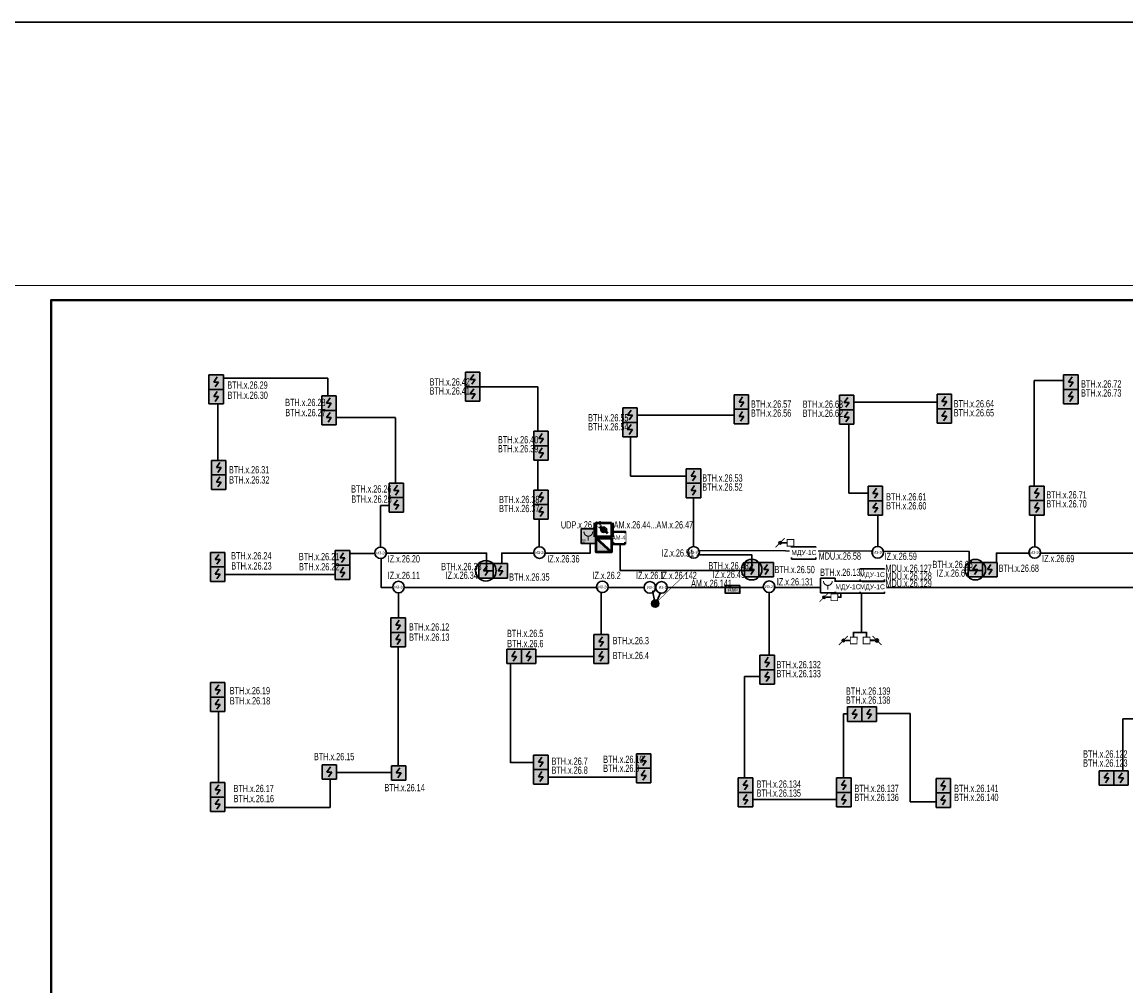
# Model space of a CAD drawing. Header units: millimetres. Extents: x 303602 to 13248484, y -10200551 to -26241.
# Tile 40 of 51: x 868067 to 906153, y -81571 to -48338. Entities that reach past the tile are written whole.
import ezdxf
from ezdxf.enums import TextEntityAlignment as Align

# ---------------------------------------------------------------- set-up
doc = ezdxf.new("R2010")
doc.units = ezdxf.units.MM
doc.set_wipeout_variables(frame=1)
for name, color, linetype, lineweight in [('_АПС_Оборудование', 1, 'Continuous', 30), ('RC-Извещатели_пожарные', 1, 'Continuous', 30), ('Воздуховоды', 7, 'Continuous', 18), ('Графика', 253, 'Continuous', 20), ('ОС', 5, 'Continuous', 25), ('Рамка', 7, 'Continuous', 18), ('СОУЭ', 1, 'Continuous', 30), ('СС-011-ПОЖ-СИГНАЛИЗАЦИЯ', 1, 'Continuous', 30), ('УГО АПС и АПЗ$0$_АПС_Оборудование', 1, 'Continuous', 30), ('УГО АПС и АПЗ$0$СС-011-ПОЖ-СИГНАЛИЗАЦИЯ', 1, 'Continuous', 30)]:
    doc.layers.add(name, color=color, linetype=linetype, lineweight=lineweight)
for name, color, linetype in [('EI_HATCH_GALV', 7, 'Continuous'), ('АПС', 5, 'Continuous'), ('АПС_Оборудование', 1, 'Continuous'), ('ССПС', 5, 'Continuous'), ('формат', 250, 'Continuous')]:
    doc.layers.add(name, color=color, linetype=linetype)
doc.styles.add('Arial', font='arial.ttf', dxfattribs={"width": 0.9, "height": 700})
doc.styles.add('Arial Narrow', font='ARIALN.TTF', dxfattribs={"width": 0.9, "height": 600})
doc.styles.add('Arial Narrow_Нум', font='ARIALN.TTF', dxfattribs={"width": 0.7, "height": 250})
doc.styles.add('Arial_2', font='arial.ttf', dxfattribs={"width": 0.9, "height": 400})
doc.styles.add('CP.Text', font='arial.ttf')
doc.styles.get("Standard").update_dxf_attribs({"font": 'isocpeur.ttf', "width": 0.9})

# ---------------------------------------------------------------- blocks, each defined once
blk = doc.blocks.new('*U39')
at = {"color": 0, "lineweight": 0}
blk.add_lwpolyline([(-594, 0), (0, 0), (0, 420), (-594, 420)], close=True, dxfattribs=at)
at = {"lineweight": 40}
blk.add_lwpolyline([(-574, 5), (-5, 5), (-5, 415), (-574, 415)], close=True, dxfattribs=at)
at = {"style": 'Arial', "width": 0.9, "flags": 8}
blk.add_attdef('FORMAT', (-36.87, 1.26), '', height=2.8, dxfattribs=at)
blk = doc.blocks.new('*U70')
at = {"ltscale": 100}
h = blk.add_hatch(color=256, dxfattribs=at)
h.dxf.hatch_style = 1
h.paths.add_polyline_path([(-35, 0, 1), (35, 0, 1)])
at = {"lineweight": 30}
blk.add_lwpolyline([(313, 313, 0, 45, 0), (186, 186, 4.5, 4.5, 0), (25, 25, 4.5, 4.5, 0)], format="xyseb", dxfattribs=at)
blk.add_circle((0, 0), 34.8, dxfattribs=at)
blk = doc.blocks.new('RC-UGO-IRA-01')
blk.add_wipeout([(2.5, 2.5), (2.5, -2.5), (-2.5, -2.5), (-2.5, 2.5)]).dxf.layer = 'RC-Извещатели_пожарные'
blk.add_wipeout([(-2.5, -2.5), (-2.5, 2.5), (2.5, 2.5), (2.5, -2.5)]).dxf.layer = 'RC-Извещатели_пожарные'
at = {"layer": 'RC-Извещатели_пожарные', "ltscale": 30}
blk.add_lwpolyline([(2.5, 2.5), (2.5, -2.5), (-2.5, -2.5), (-2.5, 2.5)], close=True, dxfattribs=at)
at = {"layer": 'RC-Извещатели_пожарные', "ltscale": 30, "const_width": 0.375}
blk.add_lwpolyline([(-1.5, 1.5, 1), (1.5, 1.5, 1)], format="xyb", dxfattribs=at)
blk.add_lwpolyline([(0, 0), (0, -1.5)], dxfattribs=at)
at = {"layer": 'RC-Извещатели_пожарные'}
blk.add_attdef('PSTN', text='', height=1.5, dxfattribs=at).set_placement((2.5, 2.5), align=Align.BOTTOM_CENTER)
blk = doc.blocks.new('ИП 212-64 прот.R3')
blk.add_wipeout([(2.5, 2.5), (2.5, -2.5), (-2.5, -2.5), (-2.5, 2.5)]).dxf.layer = 'RC-Извещатели_пожарные'
blk.add_wipeout([(-2.5, -2.5), (-2.5, 2.5), (2.5, 2.5), (2.5, -2.5)]).dxf.layer = 'RC-Извещатели_пожарные'
at = {"lineweight": 35, "true_color": 0xffffff}
h = blk.add_hatch(color=7, dxfattribs=at)
h.dxf.hatch_style = 1
h.paths.add_polyline_path([(-2.5, 2.5), (-2.5, -2.5), (2.5, -2.5), (2.5, 2.5)])
at = {"color": 1, "linetype": 'ByBlock', "lineweight": -2}
for p, q in [((0.39, 1.77), (-0.83, 0)), ((-0.83, 0), (0.83, 0)), ((0.83, 0), (-0.31, -1.63))]:
    blk.add_line(p, q, dxfattribs=at)
at = {"layer": 'RC-Извещатели_пожарные', "ltscale": 30}
for p, q in [((-2.5, -2.5), (-2.5, 2.5)), ((-2.5, 2.5), (2.5, 2.5)), ((2.5, 2.5), (2.5, -2.5)), ((2.5, -2.5), (-2.5, -2.5))]:
    blk.add_line(p, q, dxfattribs=at)
blk = doc.blocks.new('УГО АПС и АПЗ$0$A$C0ED213A1')
blk.add_wipeout([(-200, 0), (0, -200), (200, 0), (0, 200)])
blk.add_circle((0, 0), 200)
at = {"layer": 'УГО АПС и АПЗ$0$СС-011-ПОЖ-СИГНАЛИЗАЦИЯ', "color": 1, "style": 'CP.Text', "width": 0.8}
blk.add_text('ИЗ-2О', height=90, dxfattribs=at).set_placement((-145, -47))
blk = doc.blocks.new('*U96')
at = {"lineweight": 35, "true_color": 0xffffff}
h = blk.add_hatch(color=7, dxfattribs=at)
h.dxf.hatch_style = 1
h.paths.add_polyline_path([(-2.5, 2.5), (-2.5, -2.5), (2.5, -2.5), (2.5, 2.5)])
at = {"color": 1, "linetype": 'ByBlock', "lineweight": -2}
for p, q in [((0.39, 1.76), (-0.83, 0)), ((-0.83, 0), (0.83, 0)), ((0.83, 0), (-0.31, -1.64))]:
    blk.add_line(p, q, dxfattribs=at)
at = {"color": 1, "linetype": 'ByBlock', "lineweight": -2, "ltscale": 0.1}
blk.add_lwpolyline([(-2.5, 2.5), (2.5, 2.5), (2.5, -2.5), (-2.5, -2.5)], close=True, dxfattribs=at)
at = {"layer": 'RC-Извещатели_пожарные'}
blk.add_circle((0, 0), 3.54, dxfattribs=at)
at = {"layer": 'RC-Извещатели_пожарные', "style": 'Arial Narrow_Нум', "width": 0.7}
blk.add_attdef('PSTN', text='', height=2.5, dxfattribs=at).set_placement((5.33, 2.66), align=Align.BOTTOM_CENTER)
blk = doc.blocks.new('ИЗ-1')
blk.add_wipeout([(469979, -66893), (470179, -67093), (470379, -66893), (470179, -66693)])
blk.add_circle((470179, -66893), 200)
at = {"layer": 'УГО АПС и АПЗ$0$СС-011-ПОЖ-СИГНАЛИЗАЦИЯ', "color": 1, "style": 'CP.Text', "width": 0.8}
blk.add_text('ИЗ-1', height=90, dxfattribs=at).set_placement((470079, -66939))
blk = doc.blocks.new('УДП')
at = {"color": 30}
blk.add_wipeout([(324223, -148669), (324222, -149169), (323722, -149169), (323723, -148669)], dxfattribs=at).dxf.layer = 'RC-Извещатели_пожарные'
blk.add_wipeout([(323722, -149169), (323723, -148669), (324223, -148669), (324222, -149169)], dxfattribs=at).dxf.layer = 'RC-Извещатели_пожарные'
at = {"layer": 'EI_HATCH_GALV', "lineweight": 30, "true_color": 0xffffff}
h = blk.add_hatch(color=7, dxfattribs=at)
h.dxf.hatch_style = 1
h.paths.add_polyline_path([(324223, -148669), (324222, -149169), (323722, -149169), (323723, -148669)])
at = {"layer": 'RC-Извещатели_пожарные', "color": 30, "ltscale": 30}
blk.add_lwpolyline([(324223, -148669), (324222, -149169), (323722, -149169), (323723, -148669)], close=True, dxfattribs=at)
at = {"layer": 'RC-Извещатели_пожарные', "color": 30, "ltscale": 30, "const_width": 37.5}
blk.add_lwpolyline([(323823, -148769, 1), (324123, -148769, 1)], format="xyb", dxfattribs=at)
blk.add_lwpolyline([(323972, -148919), (323972, -149069)], dxfattribs=at)
at = {"color": 30, "lineweight": 30, "style": 'Arial Narrow', "width": 0.9}
blk.add_text('ДУ', height=100, dxfattribs=at).set_placement((323814, -149078), align=Align.MIDDLE_CENTER)
blk = doc.blocks.new('_МДУ')
at = {"color": 1}
blk.add_wipeout([(-350, 175), (350, 175), (350, -175), (-350, -175)], dxfattribs=at)
at = {"layer": 'АПС', "color": 1, "lineweight": 30, "ltscale": 200}
blk.add_lwpolyline([(350, 175), (-350, 175), (-350, -175), (350, -175)], close=True, dxfattribs=at)
at = {"layer": 'АПС', "color": 0, "lineweight": 30, "ltscale": 200, "insert": (3, -9), "char_height": 140, "width": 668.29, "attachment_point": 5, "style": 'Arial_2', "bg_fill": 2}
blk.add_mtext('МДУ-1С', dxfattribs=at)
blk = doc.blocks.new('пд_пр')
at = {"layer": 'Воздуховоды', "true_color": 0x008800}
h = blk.add_hatch(color=96, dxfattribs=at)
h.dxf.hatch_style = 1
h.paths.add_polyline_path([(468765, -40912, 1), (468654, -40912, 1)])
at = {"layer": 'Воздуховоды', "color": 96, "lineweight": 30, "true_color": 0x008800}
blk.add_line((468640, -40912), (468467, -40912), dxfattribs=at)
at = {"layer": 'Воздуховоды', "color": 96, "true_color": 0x008800, "const_width": 29.5}
for points in [[(468553, -40755), (468671, -40873)], [(468749, -40951), (468867, -41069)]]:
    blk.add_lwpolyline(points, dxfattribs=at)
blk.add_lwpolyline([(468237, -41028), (468468, -41028), (468467, -40797), (468237, -40797)], close=True, dxfattribs=at)
at = {"layer": 'Воздуховоды', "color": 96, "true_color": 0x008800}
blk.add_circle((468710, -40912), 55.4, dxfattribs=at)
blk = doc.blocks.new('озк_выт')
at = {"layer": 'УГО АПС и АПЗ$0$_АПС_Оборудование', "ltscale": 200}
h = blk.add_hatch(color=5, dxfattribs=at)
h.dxf.hatch_style = 1
h.paths.add_polyline_path([(468756, -41333, 1), (468645, -41333, 1)])
at = {"color": 5, "const_width": 29.5}
blk.add_lwpolyline([(468544, -41177), (468661, -41294)], dxfattribs=at)
at = {"layer": 'УГО АПС и АПЗ$0$_АПС_Оборудование', "color": 5, "lineweight": 35, "ltscale": 200}
blk.add_line((468631, -41333), (468458, -41334), dxfattribs=at)
at = {"layer": 'УГО АПС и АПЗ$0$_АПС_Оборудование', "color": 5, "const_width": 29.5}
blk.add_lwpolyline([(468227, -41449), (468458, -41449), (468458, -41218), (468227, -41218)], close=True, dxfattribs=at)
blk.add_lwpolyline([(468740, -41373), (468857, -41490)], dxfattribs=at)
at = {"layer": 'УГО АПС и АПЗ$0$_АПС_Оборудование', "color": 5}
blk.add_circle((468700, -41333), 55.4, dxfattribs=at)
blk = doc.blocks.new('пд_выт')
at = {"layer": 'Воздуховоды', "true_color": 0xcd6928}
h = blk.add_hatch(color=32, dxfattribs=at)
h.dxf.hatch_style = 1
h.paths.add_polyline_path([(468770, -40558, 1), (468659, -40558, 1)])
at = {"layer": 'Воздуховоды', "color": 32, "lineweight": 30, "true_color": 0xcd6928}
blk.add_line((468645, -40558), (468472, -40558), dxfattribs=at)
at = {"layer": 'Воздуховоды', "color": 32, "true_color": 0xcd6928, "const_width": 29.5}
blk.add_lwpolyline([(468242, -40674), (468472, -40673), (468472, -40443), (468241, -40443)], close=True, dxfattribs=at)
for points in [[(468558, -40401), (468675, -40519)], [(468754, -40597), (468871, -40714)]]:
    blk.add_lwpolyline(points, dxfattribs=at)
at = {"layer": 'Воздуховоды', "color": 32, "true_color": 0xcd6928}
blk.add_circle((468715, -40558), 55.4, dxfattribs=at)
blk = doc.blocks.new('ам-4')
blk.add_wipeout([(-197, 213), (223, 213), (223, -207), (-197, -207)]).dxf.layer = 'АПС_Оборудование'
at = {"layer": '_АПС_Оборудование', "lineweight": 40, "ltscale": 100}
blk.add_lwpolyline([(223, -207), (-197, -207), (-197, 213), (223, 213)], close=True, dxfattribs=at)
at = {"layer": '_АПС_Оборудование', "ltscale": 100, "insert": (15, 13), "char_height": 150, "attachment_point": 5, "style": 'Arial Narrow', "bg_fill": 2}
blk.add_mtext_dynamic_manual_height_columns('\\pxi-0.17961;АМ-4', width=300, gutter_width=144375, heights=[0], dxfattribs=at)
blk = doc.blocks.new('СПЖ')
at = {"layer": 'Графика', "lineweight": 50}
blk.add_hatch(color=1, dxfattribs=at).paths.add_polyline_path([(304821, -36194), (304291, -35711), (304291, -36194)])
at = {"layer": 'Графика', "color": 1, "lineweight": 50}
blk.add_line((304291, -35711), (304821, -36194), dxfattribs=at)
blk.add_lwpolyline([(304821, -35711), (304821, -36194), (304291, -36194), (304291, -35711)], close=True, dxfattribs=at)
blk = doc.blocks.new('ДЗ')
at = {"layer": 'Графика', "color": 1, "lineweight": 50}
for p, q in [((304243, -36530), (304243, -37013)), ((304859, -36530), (304859, -37013)), ((304423, -36650), (304688, -36892))]:
    blk.add_line(p, q, dxfattribs=at)
blk.add_lwpolyline([(304821, -36530), (304821, -37013), (304291, -37013), (304291, -36530)], close=True, dxfattribs=at)
blk.add_circle((304556, -36771), 81.3, dxfattribs=at)
blk = doc.blocks.new('авфывыа')
at = {"lineweight": 40, "ltscale": 2, "true_color": 0xffffff}
h = blk.add_hatch(color=7, dxfattribs=at)
h.dxf.hatch_style = 1
h.paths.add_polyline_path([(287843, 200199), (287340, 200199), (287340, 199936), (287843, 199936)])
at = {"layer": 'ОС', "color": 1, "lineweight": 30}
blk.add_lwpolyline([(287843, 200199), (287340, 200199), (287340, 199936), (287843, 199936)], close=True, dxfattribs=at)
at = {"layer": 'ССПС', "color": 1, "lineweight": -2, "ltscale": 1000, "style": 'Arial Narrow', "width": 0.9}
blk.add_text('АМ-1', height=150, dxfattribs=at).set_placement((287425, 199988))

msp = doc.modelspace()

# ---------------------------------------------------------------- linework, layer by layer
at = {"layer": 'RC-Извещатели_пожарные', "lineweight": 30}
for points in [[(889911, -68390), (889791, -67831), (880456, -67831), (880456, -66646), (884096, -66646), (884096, -67260), (884618, -67260), (884618, -66646), (887670, -66646), (887670, -66126), (888707, -66126), (888707, -66547), (888707, -66547), (888707, -67248), (893244, -67248), (893244, -66702), (891248, -66702), (891248, -66556), (900740, -66592), (900740, -67244), (901683, -67244), (901683, -66646), (907936, -66646)], [(909405, -67832), (890172, -67832), (889935, -68390)]]:
    msp.add_lwpolyline(points, dxfattribs=at)
at = {"layer": 'Рамка'}
msp.add_lwpolyline([(869067, -98921), (925967, -98921), (925967, -57921), (869067, -57921)], close=True, dxfattribs=at)
at = {"layer": 'СС-011-ПОЖ-СИГНАЛИЗАЦИЯ', "lineweight": 30}
for p, q in [((889063, -63989), (889063, -61886)), ((889063, -61886), (892681, -61886)), ((891235, -63989), (889063, -63989)), ((898714, -72179), (898714, -75227)), ((909765, -72359), (906051, -72359))]:
    msp.add_line(p, q, dxfattribs=at)
at = {"layer": 'СС-011-ПОЖ-СИГНАЛИЗАЦИЯ', "color": 30, "lineweight": 30, "true_color": 0xf26722}
msp.add_lwpolyline([(897025, -69380), (897203, -69380), (897203, -69547)], dxfattribs=at)

# ---------------------------------------------------------------- block references
at = {"xscale": 3.600000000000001, "yscale": 3.600000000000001, "zscale": 3.600000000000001, "rotation": 359.2880171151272}
msp.add_blockref('*U70', (889911, -68390), dxfattribs=at)
at = {"color": 6}
msp.add_blockref('авфывыа', (604990, -267966), dxfattribs=at)
at = {"layer": 'СС-011-ПОЖ-СИГНАЛИЗАЦИЯ', "lineweight": 30, "xscale": -1}
msp.add_blockref('пд_выт', (1365118, -29102), dxfattribs=at)
at = {"layer": 'СС-011-ПОЖ-СИГНАЛИЗАЦИЯ', "lineweight": 30}
msp.add_blockref('озк_выт', (428863, -28329), dxfattribs=at)
at = {"layer": 'формат', "xscale": 100, "yscale": 100, "zscale": 100}
msp.add_blockref('*U39', (926467, -99421), dxfattribs=at)

# ---------------------------------------------------------------- texts
at = {"lineweight": 30, "style": 'Arial Narrow_Нум', "width": 0.7}
for s, p in [('ВТН.x.26.24', (875280, -66864)), ('ВТН.x.26.23', (875286, -67214)), ('ВТН.x.26.33', (882529, -67236)), ('ВТН.x.26.48', (891747, -67208)), ('ВТН.x.26.66', (899479, -67164)), ('IZ.x.26.34', (882677, -67536)), ('IZ.x.26.49', (891895, -67508)), ('IZ.x.26.67', (899627, -67463)), ('AM.x.26.141', (891150, -67815)), ('ВТН.x.26.5', (884799, -69542)), ('ВТН.x.26.139', (896494, -71529)), ('ВТН.x.26.18', (875237, -71865)), ('ВТН.x.26.122', (904677, -73700)), ('ВТН.x.26.17', (875362, -74888)), ('ВТН.x.26.16', (875367, -75238))]:
    msp.add_text(s, height=250, dxfattribs=at).set_placement(p)

# ---------------------------------------------------------------- next in the draw order: block references
at = {"layer": '_АПС_Оборудование', "color": 0, "lineweight": 30, "xscale": 1.2, "yscale": 1.2, "zscale": 1.2}
for p in [(895038, -66643), (897398, -67823)]:
    msp.add_blockref('_МДУ', p, dxfattribs=at)
at = {"layer": 'RC-Извещатели_пожарные', "lineweight": 30}
msp.add_blockref('ИЗ-1', (419550, -938), dxfattribs=at)
at = {"layer": 'RC-Извещатели_пожарные', "xscale": 99.99999999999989, "yscale": 99.99999999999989, "zscale": 99.99999999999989, "rotation": 359.9525678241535}
msp.add_blockref('RC-UGO-IRA-01', (895869, -67762), dxfattribs=at)
at = {"layer": 'СОУЭ', "color": 6, "xscale": 100, "yscale": 100, "zscale": 100}
for p in [(874763, -60752), (883612, -60661), (904254, -60752), (878654, -61475), (892886, -61439), (896516, -61457), (899889, -61421), (889041, -61891), (874853, -63700), (880981, -64486), (897508, -64590), (903077, -64585), (885974, -64724), (874818, -66871), (879121, -66812), (884571, -67258), (901457, -67218), (881044, -69132), (885544, -70207), (893773, -70417), (874818, -71363), (896795, -72200), (885963, -73859), (889515, -73813), (878666, -74197), (881063, -74228), (905484, -74400), (874818, -74809), (893029, -74650), (896421, -74650), (899850, -74668)]:
    msp.add_blockref('ИП 212-64 прот.R3', p, dxfattribs=at)
at = {"layer": 'СС-011-ПОЖ-СИГНАЛИЗАЦИЯ', "lineweight": 30}
msp.add_blockref('УДП', (563631, 82856), dxfattribs=at)
at = {"layer": 'УГО АПС и АПЗ$0$_АПС_Оборудование'}
for p in [(880439, -66639), (885919, -66629), (891238, -66622), (897589, -66621), (903006, -66627), (881056, -67817), (888090, -67811), (893842, -67806)]:
    msp.add_blockref('УГО АПС и АПЗ$0$A$C0ED213A1', p, dxfattribs=at)

# ---------------------------------------------------------------- next in the draw order: linework, layer by layer
at = {"layer": 'СС-011-ПОЖ-СИГНАЛИЗАЦИЯ', "lineweight": 30}
for p, q in [((878611, -60612), (875016, -60612)), ((878611, -61216), (878611, -60612)), ((885867, -64480), (885867, -60913)), ((902982, -64335), (902982, -60698)), ((902982, -60698), (904003, -60698)), ((896767, -61441), (899639, -61441)), ((880950, -64239), (880950, -61978)), ((891235, -66424), (891235, -63989)), ((897254, -64577), (896592, -64577)), ((880232, -66658), (879371, -66658)), ((881053, -68023), (881053, -68880)), ((888053, -68009), (888053, -69766)), ((893842, -68008), (893842, -70161)), ((892996, -70902), (892996, -74396)), ((896404, -74409), (896404, -72184)), ((896404, -72184), (896541, -72184)), ((884923, -73872), (885701, -73872)), ((880809, -74207), (878925, -74207)), ((878696, -75423), (878696, -74450))]:
    msp.add_line(p, q, dxfattribs=at)

# ---------------------------------------------------------------- next in the draw order: block references
at = {"layer": '_АПС_Оборудование', "color": 0, "lineweight": 30, "xscale": 1.2, "yscale": 1.2, "zscale": 1.2}
msp.add_blockref('_МДУ', (897398, -67403), dxfattribs=at)
at = {"layer": 'RC-Извещатели_пожарные', "xscale": 100, "yscale": 100, "zscale": 100}
for p in [(884071, -67258), (900957, -67218)]:
    msp.add_blockref('*U96', p, dxfattribs=at)
at = {"layer": 'RC-Извещатели_пожарные', "lineweight": 30}
msp.add_blockref('ИЗ-1', (419950, -938), dxfattribs=at)
at = {"layer": 'СОУЭ', "color": 6, "xscale": 100, "yscale": 100, "zscale": 100}
for p in [(883612, -61161), (874763, -61252), (904254, -61252), (892886, -61939), (899889, -61921), (878654, -61975), (896516, -61957), (889041, -62391), (874853, -64200), (880981, -64986), (885974, -65224), (897508, -65090), (903077, -65085), (893742, -67218), (874818, -67371), (879121, -67312), (881044, -69632), (885044, -70207), (893773, -70917), (874818, -71863), (897295, -72200), (885963, -74359), (889515, -74313), (905984, -74400), (893029, -75150), (896421, -75150), (899850, -75168), (874818, -75309)]:
    msp.add_blockref('ИП 212-64 прот.R3', p, dxfattribs=at)
at = {"layer": 'СС-011-ПОЖ-СИГНАЛИЗАЦИЯ', "lineweight": 30, "xscale": -1}
msp.add_blockref('пд_пр', (1362930, -25381), dxfattribs=at)

# ---------------------------------------------------------------- next in the draw order: texts
at = {"lineweight": 30, "style": 'Arial Narrow_Нум', "width": 0.7}
for s, p in [('UDP.x.26.43', (886659, -65798)), ('IZ.x.26.51', (890138, -66768)), ('MDU.x.26.58', (895551, -66874)), ('IZ.x.26.59', (897826, -66884)), ('IZ.x.26.20', (880682, -66970)), ('IZ.x.26.36', (886187, -66970)), ('IZ.x.26.69', (903262, -66960)), ('IZ.x.26.11', (880683, -67543)), ('ВТН.x.26.35', (884874, -67597)), ('IZ.x.26.2', (887747, -67543)), ('ВТН.x.26.68', (901760, -67294)), ('ВТН.x.26.15', (878138, -73788)), ('ВТН.x.26.14', (880569, -74860))]:
    msp.add_text(s, height=250, dxfattribs=at).set_placement(p)

# ---------------------------------------------------------------- next in the draw order: linework, layer by layer
at = {"layer": 'RC-Извещатели_пожарные', "lineweight": 30}
msp.add_lwpolyline([(880439, -66440), (880439, -65008), (880731, -65008)], dxfattribs=at)
at = {"layer": 'СС-011-ПОЖ-СИГНАЛИЗАЦИЯ', "lineweight": 30}
for p, q in [((885867, -60911), (883860, -60911)), ((874819, -61522), (874819, -63450)), ((880950, -61973), (878911, -61973)), ((896592, -64577), (896592, -62210)), ((885910, -66440), (885910, -65483)), ((897588, -66421), (897588, -65342)), ((903005, -66427), (903005, -65337)), ((878874, -67384), (875082, -67384)), ((881049, -69905), (881049, -73974)), ((884923, -70462), (884923, -73876)), ((893529, -70902), (892996, -70902)), ((874841, -74563), (874841, -72117)), ((897544, -72179), (898714, -72179)), ((906051, -72359), (906051, -74149)), ((886212, -74373), (889264, -74373)), ((893279, -75147), (896155, -75147)), ((898714, -75227), (899600, -75227)), ((875064, -75423), (878696, -75423))]:
    msp.add_line(p, q, dxfattribs=at)

# ---------------------------------------------------------------- next in the draw order: block references
at = {"layer": '_АПС_Оборудование', "color": 0, "lineweight": 30, "xscale": 1.2, "yscale": 1.2, "zscale": 1.2}
msp.add_blockref('_МДУ', (896558, -67823), dxfattribs=at)
at = {"layer": 'RC-Извещатели_пожарные', "xscale": 100, "yscale": 100, "zscale": 100}
msp.add_blockref('*U96', (893242, -67218), dxfattribs=at)
at = {"layer": 'СОУЭ', "color": 6, "xscale": 100, "yscale": 100, "zscale": 100}
for p in [(885974, -62695), (891231, -63991), (888049, -69708)]:
    msp.add_blockref('ИП 212-64 прот.R3', p, dxfattribs=at)

# ---------------------------------------------------------------- next in the draw order: texts
at = {"lineweight": 30, "style": 'Arial Narrow_Нум', "width": 0.7}
for s, p in [('ВТН.x.26.29', (875149, -60979)), ('ВТН.x.26.42', (882127, -60869)), ('ВТН.x.26.41', (882127, -61180)), ('ВТН.x.26.72', (904605, -60940)), ('ВТН.x.26.30', (875155, -61329)), ('ВТН.x.26.73', (904605, -61251)), ('ВТН.x.26.28', (877146, -61578)), ('ВТН.x.26.27', (877151, -61928)), ('ВТН.x.26.57', (893215, -61633)), ('ВТН.x.26.56', (893215, -61944)), ('ВТН.x.26.63', (895000, -61638)), ('ВТН.x.26.62', (895000, -61949)), ('ВТН.x.26.64', (900212, -61622)), ('ВТН.x.26.65', (900212, -61933)), ('ВТН.x.26.55', (887598, -62105)), ('ВТН.x.26.54', (887598, -62416)), ('ВТН.x.26.31', (875205, -63899)), ('ВТН.x.26.32', (875211, -64249)), ('ВТН.x.26.26', (879421, -64561)), ('ВТН.x.26.25', (879427, -64911)), ('ВТН.x.26.38', (884526, -64924)), ('ВТН.x.26.61', (897879, -64832)), ('ВТН.x.26.71', (903408, -64763)), ('ВТН.x.26.37', (884526, -65234)), ('ВТН.x.26.60', (897879, -65142)), ('ВТН.x.26.70', (903408, -65074)), ('ВТН.x.26.21', (877618, -66893)), ('ВТН.x.26.22', (877624, -67243)), ('IZ.x.26.1', (889251, -67543)), ('IZ.x.26.142', (890093, -67543)), ('ВТН.x.26.50', (894027, -67339)), ('MDU.x.26.127', (897856, -67294)), ('MDU.x.26.128', (897856, -67561)), ('IZ.x.26.131', (894108, -67760)), ('MDU.x.26.129', (897856, -67814)), ('ВТН.x.26.12', (881415, -69319)), ('ВТН.x.26.13', (881421, -69669)), ('ВТН.x.26.6', (884805, -69892)), ('ВТН.x.26.132', (894096, -70616)), ('ВТН.x.26.133', (894096, -70927)), ('ВТН.x.26.19', (875232, -71515)), ('ВТН.x.26.138', (896494, -71839)), ('ВТН.x.26.7', (886333, -73947)), ('ВТН.x.26.10', (888118, -73883)), ('ВТН.x.26.123', (904677, -74011)), ('ВТН.x.26.8', (886333, -74257)), ('ВТН.x.26.9', (888118, -74193)), ('ВТН.x.26.134', (893410, -74736)), ('ВТН.x.26.137', (896786, -74885)), ('ВТН.x.26.141', (900225, -74885)), ('ВТН.x.26.135', (893410, -75047)), ('ВТН.x.26.136', (896786, -75195)), ('ВТН.x.26.140', (900225, -75195))]:
    msp.add_text(s, height=250, dxfattribs=at).set_placement(p)

# ---------------------------------------------------------------- next in the draw order: linework, layer by layer
at = {"layer": 'СС-011-ПОЖ-СИГНАЛИЗАЦИЯ', "color": 30, "lineweight": 30, "true_color": 0xf26722}
for points in [[(896209, -68171), (896320, -68171), (896320, -68033)], [(897025, -68033), (897025, -69380), (896752, -69380), (896752, -69533)]]:
    msp.add_lwpolyline(points, dxfattribs=at)

# ---------------------------------------------------------------- next in the draw order: block references
at = {"layer": 'СОУЭ', "color": 6, "xscale": 100, "yscale": 100, "zscale": 100}
for p in [(885974, -63195), (891231, -64491), (888049, -70208)]:
    msp.add_blockref('ИП 212-64 прот.R3', p, dxfattribs=at)
at = {"layer": 'СС-011-ПОЖ-СИГНАЛИЗАЦИЯ', "lineweight": 30, "xscale": -1}
msp.add_blockref('пд_выт', (1364451, -27613), dxfattribs=at)

# ---------------------------------------------------------------- next in the draw order: texts
at = {"lineweight": 30, "style": 'Arial Narrow_Нум', "width": 0.7}
msp.add_text('ВТН.x.26.130', height=250, dxfattribs=at).set_placement((895601, -67435))

# ---------------------------------------------------------------- next in the draw order: linework, layer by layer
at = {"layer": 'RC-Извещатели_пожарные', "lineweight": 30}
msp.add_lwpolyline([(329285, -48338), (1052378, -48338), (1052378, -104490), (329285, -104490)], close=True, dxfattribs=at)
at = {"layer": 'СС-011-ПОЖ-СИГНАЛИЗАЦИЯ', "lineweight": 30}
msp.add_line((887795, -70213), (885801, -70213), dxfattribs=at)

# ---------------------------------------------------------------- next in the draw order: texts
at = {"lineweight": 30, "style": 'Arial Narrow_Нум', "width": 0.7}
for s, p in [('ВТН.x.26.40', (884486, -62862)), ('ВТН.x.26.39', (884486, -63172)), ('ВТН.x.26.53', (891536, -64183)), ('ВТН.x.26.52', (891536, -64494)), ('ВТН.x.26.3', (888444, -69789)), ('ВТН.x.26.4', (888444, -70303))]:
    msp.add_text(s, height=250, dxfattribs=at).set_placement(p)

# ---------------------------------------------------------------- next in the draw order: block references
at = {"layer": '_АПС_Оборудование'}
msp.add_blockref('ам-4', (888653, -66127), dxfattribs=at)

# ---------------------------------------------------------------- next in the draw order: block references
at = {"layer": 'RC-Извещатели_пожарные', "lineweight": 30}
for name, p in [('ДЗ', (583579, -29070)), ('СПЖ', (583579, -30423))]:
    msp.add_blockref(name, p, dxfattribs=at)

# ---------------------------------------------------------------- next in the draw order: texts
at = {"lineweight": 30, "style": 'Arial Narrow_Нум', "width": 0.7}
msp.add_text('AM.x.26.44...AM.x.26.47', height=250, dxfattribs=at).set_placement((888479, -65798))

doc.saveas('drawing.dxf')
